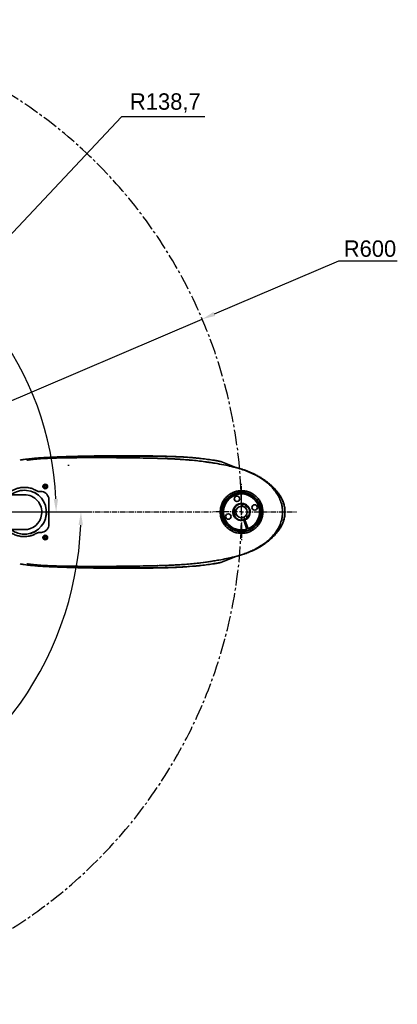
# Model space of a CAD drawing. Header units: millimetres. Extents: x -16 to 4241, y 0 to 4344.
# Tile 10 of 22: x 1739 to 2200, y 1227 to 2427. Entities that reach past the tile are written whole.
import ezdxf

# ---------------------------------------------------------------- set-up
doc = ezdxf.new("R2010")
doc.units = ezdxf.units.MM
doc.header["$PDSIZE"] = -1
doc.linetypes.add('CENTER', pattern=[10.159999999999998, 6.35, -1.27, 1.27, -1.27])
doc.linetypes.add('CENTER2', pattern=[28.575000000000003, 19.05, -3.175, 3.175, -3.175])
doc.layers.add('中心线层', color=4, linetype='CENTER')
doc.dimstyles.new('1比1', dxfattribs={"dimscale": 8, "dimtxt": 2.5, "dimasz": 2, "dimexe": 1.5, "dimexo": 0.625, "dimtad": 1, "dimtoh": 1, "dimdec": 1, "dimtxsty": 'Standard', "dimcen": 2.5, "dimclrd": 1, "dimclre": 1, "dimadec": 0, "dimazin": 0, "dimtfac": 1, "dimtdec": 1, "dimtmove": 0, "dimatfit": 3, "dimfxl": 1, "dimarcsym": 0})

# ---------------------------------------------------------------- blocks, each defined once
blk = doc.blocks.new('SW_CENTERMARKSYMBOL_3')
at = {"layer": '中心线层', "color": 0}
for p, q in [((0, 5.000000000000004), (0, 35.61177143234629)), ((-4.999999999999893, 0), (-35.61177143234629, 0)), ((0, 0), (-2.499999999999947, 0)), ((0, 0), (0, 2.500000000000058)), ((0, 0), (0, -2.499999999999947)), ((0, 0), (2.499999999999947, 0)), ((5.000000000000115, 0), (67.09636595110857, 0)), ((0, -5.000000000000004), (0, -35.61177143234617))]:
    blk.add_line(p, q, dxfattribs=at)
blk = doc.blocks.new('*D89')
at = {"color": 1, "lineweight": -2, "transparency": 16777216}
for p, q in [((1139.75164347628, 2016.704549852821), (1093.99735529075, 2048.742047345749)), ((1705.979493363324, 1827.424325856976), (1795.927490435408, 1827.424325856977))]:
    blk.add_line(p, q, dxfattribs=at)
blk.add_arc((1410.071818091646, 1827.424325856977), 373.8556723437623, 2.452289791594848, 142.5477102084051, dxfattribs=at)
at = {"color": 1, "transparency": 16777216}
for points in [[(1115.433936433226, 2053.190251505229), (1111.131585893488, 2056.342111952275), (1103.827179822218, 2041.859130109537)], [(1786.251168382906, 1843.477725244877), (1780.919056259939, 1843.363599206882), (1783.927490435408, 1827.424325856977)]]:
    blk.add_solid(points, dxfattribs=at)
at = {"layer": 'Defpoints', "color": 0, "transparency": 16777216}
for p in [(1658.609523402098, 2106.703886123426), (1143.847403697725, 2013.836667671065), (1410.071818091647, 1827.424325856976), (1415.071818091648, 1827.424325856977), (1700.979493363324, 1827.424325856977)]:
    blk.add_point(p, dxfattribs=at)
at = {"color": 0, "transparency": 16777216, "insert": (1527.002973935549, 2198.282571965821), "char_height": 20, "attachment_point": 5, "rotation": 342.5}
blk.add_mtext('145°', dxfattribs=at)
blk = doc.blocks.new('*D90')
at = {"color": 1, "lineweight": -2, "transparency": 16777216}
for p, q in [((1705.979493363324, 1827.424325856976), (1826.188638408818, 1827.424325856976)), ((1139.751643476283, 1638.14410186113), (1069.208874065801, 1588.749522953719))]:
    blk.add_line(p, q, dxfattribs=at)
blk.add_arc((1410.071818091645, 1827.424325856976), 404.1168203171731, 217.2686320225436, 357.7313679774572, dxfattribs=at)
at = {"color": 1, "transparency": 16777216}
for points in [[(1811.205754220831, 1811.480251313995), (1816.538042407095, 1811.374671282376), (1814.188638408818, 1827.424325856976)], [(1086.319883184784, 1581.137770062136), (1090.627279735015, 1584.282731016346), (1079.038698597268, 1595.632440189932)]]:
    blk.add_solid(points, dxfattribs=at)
at = {"layer": 'Defpoints', "color": 0, "transparency": 16777216}
for p in [(1410.071818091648, 1827.424325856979), (1415.071818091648, 1827.424325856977), (1700.979493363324, 1827.424325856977), (1143.847403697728, 1641.011984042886), (1363.156718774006, 1426.039998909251)]:
    blk.add_point(p, dxfattribs=at)
at = {"color": 0, "transparency": 16777216, "insert": (1527.081502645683, 1456.317018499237), "char_height": 20, "attachment_point": 5, "rotation": 17.500000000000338}
blk.add_mtext('145°', dxfattribs=at)
blk = doc.blocks.new('*D99')
at = {"color": 1, "lineweight": -2, "transparency": 16777216}
for p, q in [((2128.481894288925, 2133.296327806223), (1976.83999635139, 2068.732908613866)), ((2200.148560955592, 2133.296327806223), (2128.481894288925, 2133.296327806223)), ((1410.07181809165, 1827.42432585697), (1962.118744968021, 2062.465153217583))]:
    blk.add_line(p, q, dxfattribs=at)
at = {"color": 1, "transparency": 16777216}
blk.add_solid([(1975.79537045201, 2071.186450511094), (1977.884622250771, 2066.279366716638), (1962.118744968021, 2062.465153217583)], dxfattribs=at)
at = {"layer": 'Defpoints', "color": 0, "transparency": 16777216}
for p in [(1962.118744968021, 2062.465153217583), (1410.07181809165, 1827.42432585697)]:
    blk.add_point(p, dxfattribs=at)
at = {"color": 0, "transparency": 16777216, "insert": (2166.815227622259, 2148.296327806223), "char_height": 20, "attachment_point": 5}
blk.add_mtext('R600', dxfattribs=at)
blk = doc.blocks.new('*D100')
at = {"color": 1, "lineweight": -2, "transparency": 16777216}
for p, q in [((1863.757643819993, 2309.155260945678), (1516.158131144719, 1940.068485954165)), ((1965.42431048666, 2309.155260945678), (1863.757643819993, 2309.155260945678)), ((1410.07181809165, 1827.424325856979), (1505.188552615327, 1928.420810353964))]:
    blk.add_line(p, q, dxfattribs=at)
at = {"color": 1, "transparency": 16777216}
blk.add_solid([(1514.216851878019, 1941.896749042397), (1518.099410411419, 1938.240222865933), (1505.188552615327, 1928.420810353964)], dxfattribs=at)
at = {"layer": 'Defpoints', "color": 0, "transparency": 16777216}
for p in [(1505.188552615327, 1928.420810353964), (1410.07181809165, 1827.424325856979)]:
    blk.add_point(p, dxfattribs=at)
at = {"color": 0, "transparency": 16777216, "insert": (1917.090977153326, 2325.821927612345), "char_height": 20, "attachment_point": 5}
blk.add_mtext('R138,7', dxfattribs=at)

msp = doc.modelspace()

# ---------------------------------------------------------------- linework, layer by layer
at = {"color": 7, "linetype": 'Continuous', "lineweight": 35}
for p, q in [((1798.979954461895, 1883.749325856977), (1798.979954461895, 1884.774325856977)), ((1852.400393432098, 1894.886086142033), (1852.853024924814, 1894.878073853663)), ((1853.059193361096, 1894.881187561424), (1852.602447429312, 1894.889235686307)), ((1907.719716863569, 1892.80823762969), (1908.343736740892, 1892.763601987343)), ((1980.467976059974, 1889.799653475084), (1980.024793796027, 1889.881097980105)), ((2003.019234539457, 1881.616520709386), (1984.798414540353, 1888.882818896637)), ((2000.016468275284, 1882.35845673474), (2000.258110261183, 1882.318496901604)), ((1757.066921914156, 1851.134063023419), (1757.745317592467, 1851.067988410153)), ((1765.071818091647, 1852.424325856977), (1763.099574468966, 1852.424325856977)), ((1769.239109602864, 1858.270068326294), (1769.823073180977, 1859.590037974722)), ((1770.09025506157, 1857.104356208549), (1769.239109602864, 1858.270068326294)), ((1769.823073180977, 1859.590037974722), (1771.258182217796, 1859.744295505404)), ((1771.525364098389, 1857.258613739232), (1770.09025506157, 1857.104356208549)), ((1771.258182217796, 1859.744295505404), (1772.109327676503, 1858.57858338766)), ((1772.109327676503, 1858.57858338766), (1771.525364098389, 1857.258613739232)), ((1763.713372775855, 1846.801112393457), (1763.995348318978, 1846.180567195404)), ((1775.071818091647, 1827.425525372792), (1775.071818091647, 1842.424325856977)), ((1771.869111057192, 1828.852732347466), (1772.151086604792, 1828.232187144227)), ((1775.071818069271, 1827.425484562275), (1775.071818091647, 1827.424325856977)), ((1775.071818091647, 1812.424325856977), (1775.071818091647, 1827.424325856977)), ((2000.073610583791, 1827.234777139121), (2000.221508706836, 1827.29310234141)), ((2000.13425608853, 1826.308592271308), (2001.922728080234, 1826.509392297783)), ((1771.439891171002, 1820.930261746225), (1771.043471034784, 1820.37579115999)), ((2012.631109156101, 1817.757370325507), (2012.10411413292, 1817.633014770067)), ((2012.795405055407, 1817.283710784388), (2012.631107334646, 1817.757375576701)), ((2012.795405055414, 1817.283710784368), (2016.568673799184, 1806.405504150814)), ((2014.376828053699, 1817.301732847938), (2012.95966074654, 1816.810167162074)), ((2014.712927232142, 1816.332770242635), (2013.295759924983, 1815.841204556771)), ((2015.235073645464, 1818.860401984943), (2014.04827646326, 1818.248936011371)), ((2014.048275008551, 1818.248940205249), (2014.212571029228, 1817.775280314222)), ((2017.985841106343, 1806.897069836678), (2014.212572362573, 1817.775276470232)), ((1752.898336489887, 1801.303475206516), (1752.219940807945, 1801.369549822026)), ((1759.97400723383, 1804.892995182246), (1759.577587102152, 1804.338524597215)), ((2002.617187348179, 1806.195136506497), (2003.235277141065, 1804.413204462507)), ((2003.216100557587, 1805.994226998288), (2003.871521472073, 1804.104670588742)), ((2003.235277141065, 1804.413204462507), (2003.871521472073, 1804.104670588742)), ((2003.871521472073, 1804.104670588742), (2006.887476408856, 1805.150799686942)), ((2015.26202266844, 1810.172535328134), (2016.679189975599, 1810.664101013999)), ((2016.732621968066, 1805.932847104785), (2016.568673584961, 1806.405504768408)), ((2017.985841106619, 1806.89706983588), (2018.149789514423, 1806.424412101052)), ((1769.239109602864, 1796.57858338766), (1770.09025506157, 1797.744295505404)), ((1769.823073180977, 1795.258613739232), (1769.239109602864, 1796.57858338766)), ((1771.258182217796, 1795.104356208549), (1769.823073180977, 1795.258613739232)), ((1770.09025506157, 1797.744295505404), (1771.525364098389, 1797.590037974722)), ((1772.109327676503, 1796.270068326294), (1771.258182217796, 1795.104356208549)), ((1771.525364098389, 1797.590037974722), (1772.109327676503, 1796.270068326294)), ((1984.798582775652, 1765.968044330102), (2002.984781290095, 1773.220536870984)), ((2000.042244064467, 1772.499048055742), (2000.254735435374, 1772.534484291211)), ((1852.849343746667, 1759.972730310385), (1852.399452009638, 1759.964770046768)), ((1852.572830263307, 1759.96206938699), (1853.027724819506, 1759.970034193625))]:
    msp.add_line(p, q, dxfattribs=at)
at = {"color": 7, "linetype": 'Continuous', "lineweight": 35, "flags": 128}
msp.add_lwpolyline([(2014.04827646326, 1818.24893601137), (2012.889143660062, 1817.829396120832), (2012.631109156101, 1817.757370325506)], dxfattribs=at)
at = {"color": 7, "linetype": 'Continuous', "lineweight": 35}
for centre, radius in [((1770.674218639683, 1858.424325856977), 2.749999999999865), ((1770.674218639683, 1858.424325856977), 2.449999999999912), ((2004.50074031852, 1843.485555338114), 3.299999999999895), ((2026.133047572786, 1832.995403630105), 3.299999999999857), ((1994.010588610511, 1821.853248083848), 3.300000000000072), ((2010.071818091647, 1827.424325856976), 7.000000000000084), ((1770.674218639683, 1796.424325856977), 2.750000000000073), ((1770.674218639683, 1796.424325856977), 2.450000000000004)]:
    msp.add_circle(centre, radius, dxfattribs=at)
at = {"color": 3, "linetype": 'CENTER2'}
msp.add_arc((1410.07181809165, 1827.424325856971), 600.0000000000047, 214.9999999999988, 144.9999999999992, dxfattribs=at)
at = {"color": 7, "linetype": 'Continuous', "lineweight": 35}
for centre, radius, start, end in [((1745.17181809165, 1827.174325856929), 26.75000000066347, 84.43703266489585, 126.9054078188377), ((1745.17181809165, 1827.174325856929), 26.75000000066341, 264.4370326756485, 84.43703266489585), ((1745.17181809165, 1827.174325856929), 21.24999999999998, 352.2679945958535, 90.09241509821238), ((1745.171818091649, 1827.174325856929), 26.99999999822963, 46.62863921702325, 62.24542612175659), ((2010.071818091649, 1827.424325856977), 22.50000000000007, 291.0400815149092, 287.2196551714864), ((2010.071818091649, 1827.424325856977), 22.00000000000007, 291.0835120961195, 287.176224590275), ((2010.071818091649, 1827.424325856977), 10.5000000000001, 293.2259121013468, 285.0338245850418), ((2010.071818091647, 1827.424325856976), 10.00000000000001, 91.08616628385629, 154.0060207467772), ((2010.071818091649, 1827.424325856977), 9.999999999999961, 71.72594945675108, 91.08616628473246), ((2011.640841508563, 1837.806433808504), 1.800000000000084, 192.3146633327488, 330.4974524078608), ((2010.071818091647, 1827.424325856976), 10.00000000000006, 61.08609613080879, 71.72594945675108), ((2016.621696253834, 1835.630975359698), 1.800000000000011, 162.3145931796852, 300.4973822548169), ((2010.071818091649, 1827.424325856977), 9.999999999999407, 41.7258793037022, 61.08609613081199), ((1745.17181809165, 1827.174325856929), 21.25000000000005, 269.9075849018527, 352.2679945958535), ((1745.171818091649, 1827.174325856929), 27.0000000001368, 346.628639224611, 2.245426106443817), ((2010.071818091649, 1827.424325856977), 10.00000000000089, 154.0060207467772, 186.4060207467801), ((2010.071818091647, 1827.424325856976), 10.00000000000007, 186.4060207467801, 191.725947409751), ((2000.29613701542, 1823.592086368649), 1.800000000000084, 312.3146612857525, 90.49745036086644), ((2010.071818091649, 1827.424325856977), 10.00000000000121, 191.725947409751, 211.086164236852), ((2010.071818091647, 1827.424325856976), 10.00000000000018, 331.0861683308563, 41.7258793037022), ((2010.071818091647, 1827.424325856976), 10.0000000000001, 211.086164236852, 281.7258813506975), ((2013.904046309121, 1817.648640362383), 1.800000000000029, 42.31459522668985, 180.4973843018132), ((2010.071818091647, 1827.424325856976), 10.00000000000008, 301.0860981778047, 311.7259515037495), ((2018.278475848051, 1820.874458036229), 1.800000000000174, 72.31466537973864, 210.497454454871), ((2010.071818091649, 1827.424325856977), 9.999999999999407, 311.7259515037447, 331.0861683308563), ((1745.17181809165, 1827.174325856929), 26.75000000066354, 233.0648182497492, 264.4370326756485), ((1745.171818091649, 1827.174325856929), 26.9999999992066, 286.6286392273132, 302.2454261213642), ((1974.794017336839, 1764.220886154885), 0.122025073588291, 276.4862671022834, 319.4459833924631)]:
    msp.add_arc(centre, radius, start, end, dxfattribs=at)
for points, knots in [([(1941.938255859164, 1894.255910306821), (1940.48564942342, 1894.347236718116), (1937.770211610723, 1894.517958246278), (1934.155802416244, 1894.709406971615), (1931.304391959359, 1894.847632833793), (1928.991873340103, 1894.950929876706), (1926.670967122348, 1895.047540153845), (1923.893148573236, 1895.153594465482), (1920.487936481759, 1895.269749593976), (1916.457054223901, 1895.389174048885), (1911.773096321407, 1895.505826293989), (1906.724537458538, 1895.607599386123), (1901.581177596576, 1895.690096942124), (1896.614159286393, 1895.754019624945), (1891.821035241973, 1895.80489319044), (1887.432827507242, 1895.845480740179), (1883.628519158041, 1895.876579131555), (1880.584336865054, 1895.898692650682), (1877.983481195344, 1895.915685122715), (1875.249654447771, 1895.931185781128), (1872.021286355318, 1895.945730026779), (1867.778171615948, 1895.958456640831), (1862.395099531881, 1895.962961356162), (1855.750611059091, 1895.94910095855), (1848.160570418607, 1895.907355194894), (1839.626755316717, 1895.826711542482), (1830.450995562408, 1895.697627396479), (1821.265490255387, 1895.530846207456), (1812.711217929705, 1895.34943715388), (1805.129735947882, 1895.163532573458), (1798.95659359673, 1894.985597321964), (1794.052671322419, 1894.825648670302), (1790.274291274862, 1894.690575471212), (1787.059325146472, 1894.566387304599), (1784.404337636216, 1894.457164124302), (1782.180217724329, 1894.361116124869), (1780.141108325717, 1894.269936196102), (1777.583803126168, 1894.151553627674), (1774.301703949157, 1893.991430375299), (1770.107384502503, 1893.769235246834), (1765.017453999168, 1893.464549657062), (1759.030473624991, 1893.039811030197), (1752.155360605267, 1892.413002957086), (1745.738974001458, 1891.708733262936), (1741.642753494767, 1891.019939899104), (1740.116152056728, 1890.763236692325)], [0, 0, 0, 0, 0.02088583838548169, 0.0390430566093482, 0.05196773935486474, 0.0618912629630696, 0.07244192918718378, 0.0861941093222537, 0.1031727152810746, 0.1233993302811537, 0.1468100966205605, 0.1737669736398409, 0.2001631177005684, 0.226040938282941, 0.2514417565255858, 0.2762761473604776, 0.2975084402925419, 0.3130355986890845, 0.3247944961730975, 0.3379117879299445, 0.3536469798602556, 0.3720644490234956, 0.3994429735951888, 0.4312769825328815, 0.4675964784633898, 0.5084104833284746, 0.553716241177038, 0.5992251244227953, 0.6401902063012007, 0.6764753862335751, 0.7081054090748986, 0.7289806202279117, 0.7472135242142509, 0.7628339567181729, 0.7758911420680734, 0.7864711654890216, 0.7966303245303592, 0.8088975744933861, 0.8256581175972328, 0.8469061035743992, 0.8726348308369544, 0.9028387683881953, 0.937522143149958, 0.9767154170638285, 1, 1, 1, 1]), ([(1748.05058958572, 1890.76286164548), (1753.122645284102, 1891.349207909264), (1763.266130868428, 1892.521828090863), (1778.565847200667, 1893.225801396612), (1793.860813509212, 1893.740680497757), (1804.059713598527, 1893.956622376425), (1809.159052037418, 1894.064590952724)], [0, 0, 0, 0, 0.2500358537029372, 0.5000408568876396, 0.75002589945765, 1, 1, 1, 1]), ([(1749.10033561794, 1890.704800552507), (1749.151693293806, 1890.712073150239), (1749.728520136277, 1890.793755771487), (1750.315988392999, 1890.87293629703), (1750.848047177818, 1890.933260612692), (1750.848412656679, 1890.933302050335)], [0, 0, 0, 0, 0.08897910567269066, 0.9993742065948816, 1, 1, 1, 1]), ([(1890.074526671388, 1893.190057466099), (1884.756765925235, 1893.272988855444), (1875.884352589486, 1893.411355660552), (1863.204614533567, 1893.568705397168), (1852.253332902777, 1893.677706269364), (1830.565806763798, 1893.811154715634), (1812.521762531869, 1893.736375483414), (1794.492298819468, 1893.433510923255), (1787.150564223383, 1893.284946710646), (1776.0914687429, 1892.91545942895), (1765.711966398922, 1892.37447811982), (1757.276356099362, 1891.685820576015), (1752.573953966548, 1891.150047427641), (1750.269789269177, 1890.860621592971), (1749.682421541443, 1890.782356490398), (1749.100349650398, 1890.704797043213)], [0, 0, 0, 0, 0.1161722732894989, 0.1938275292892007, 0.2715470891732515, 0.3492360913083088, 0.6532062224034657, 0.6532552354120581, 0.7308859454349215, 0.8085109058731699, 0.8873986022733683, 0.9508850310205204, 0.9874633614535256, 0.987576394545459, 1, 1, 1, 1]), ([(1809.156777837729, 1894.066821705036), (1818.390325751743, 1894.262176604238), (1830.371311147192, 1894.515659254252), (1845.099419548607, 1894.775380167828), (1853.341727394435, 1894.902128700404), (1861.55836576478, 1895.02021014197), (1869.706349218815, 1895.127258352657), (1877.75217916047, 1895.226400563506), (1883.001590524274, 1895.280080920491), (1885.630591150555, 1895.306965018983)], [0, 0, 0, 0, 0.358866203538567, 0.4656466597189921, 0.5724104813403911, 0.679575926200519, 0.7867226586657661, 0.8931868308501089, 1, 1, 1, 1]), ([(1885.67719943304, 1895.2796564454), (1883.053402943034, 1895.253282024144), (1877.798268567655, 1895.200457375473), (1869.757490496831, 1895.104032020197), (1861.620492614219, 1895.001338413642), (1853.41161670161, 1894.888002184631), (1845.150550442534, 1894.765013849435), (1830.390773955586, 1894.510339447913), (1818.39364976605, 1894.258466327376), (1809.15905200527, 1894.064590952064)], [0, 0, 0, 0, 0.106542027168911, 0.2133902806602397, 0.3200195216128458, 0.4266677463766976, 0.5339631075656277, 0.6412754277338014, 1, 1, 1, 1]), ([(1885.63059115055, 1895.306965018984), (1893.291853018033, 1895.359676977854), (1906.658440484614, 1895.451643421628), (1925.469153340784, 1895.114266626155), (1942.160921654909, 1894.33789923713), (1958.668621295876, 1893.010775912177), (1969.423522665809, 1891.505000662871), (1974.807804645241, 1890.751156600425)], [0, 0, 0, 0, 0.2503772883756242, 0.4368327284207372, 0.6236006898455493, 0.8115612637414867, 1, 1, 1, 1]), ([(1974.886733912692, 1890.709249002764), (1969.515093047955, 1891.462016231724), (1958.757411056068, 1892.969568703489), (1942.254419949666, 1894.298445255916), (1925.542348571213, 1895.078005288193), (1906.724538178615, 1895.418909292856), (1893.341772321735, 1895.330366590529), (1885.677199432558, 1895.279656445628)], [0, 0, 0, 0, 0.1879488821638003, 0.3764016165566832, 0.5628508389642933, 0.7496360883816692, 1, 1, 1, 1]), ([(1890.035570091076, 1893.217205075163), (1897.770805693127, 1893.071985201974), (1911.464148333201, 1892.814908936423), (1930.825429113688, 1891.998267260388), (1948.25811459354, 1890.747504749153), (1965.492650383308, 1888.903360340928), (1976.702376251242, 1886.991988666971), (1982.31516897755, 1886.03495072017)], [0, 0, 0, 0, 0.2441318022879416, 0.4321756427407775, 0.6205290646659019, 0.8099960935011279, 1, 1, 1, 1]), ([(1970.237313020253, 1887.935789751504), (1968.665988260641, 1888.194599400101), (1961.466341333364, 1889.380438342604), (1948.332206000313, 1890.679783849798), (1930.893879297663, 1891.969691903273), (1911.521327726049, 1892.779898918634), (1897.812588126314, 1893.042071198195), (1890.074526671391, 1893.190057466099)], [0, 0, 0, 0, 0.06142923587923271, 0.2814623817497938, 0.4991872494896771, 0.7173102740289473, 1, 1, 1, 1]), ([(1945.097519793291, 1894.036276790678), (1944.219667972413, 1894.10277166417), (1943.245121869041, 1894.176590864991), (1942.269910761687, 1894.235692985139), (1942.173150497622, 1894.241557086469)], [0, 0, 0, 0, 0.9007801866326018, 1, 1, 1, 1]), ([(2000.017218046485, 1882.361787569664), (1996.980007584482, 1883.068315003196), (1990.522670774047, 1884.570445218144), (1980.740746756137, 1886.372065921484), (1973.849646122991, 1887.533391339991), (1970.406615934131, 1887.995723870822), (1970.248336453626, 1888.016977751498)], [0, 0, 0, 0, 0.3086122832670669, 0.6561328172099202, 0.9841920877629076, 1, 1, 1, 1]), ([(1974.807804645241, 1890.751156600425), (1975.473991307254, 1890.646760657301), (1976.807661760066, 1890.437765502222), (1978.079829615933, 1890.221548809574), (1978.716532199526, 1890.113335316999)], [0, 0, 0, 0, 0.4995136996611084, 1, 1, 1, 1]), ([(1978.806383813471, 1890.072043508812), (1978.167505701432, 1890.179868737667), (1976.89276820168, 1890.395009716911), (1975.554355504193, 1890.604668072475), (1974.886733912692, 1890.709249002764)], [0, 0, 0, 0, 0.5011840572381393, 1, 1, 1, 1]), ([(1978.716532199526, 1890.113335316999), (1978.937130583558, 1890.07503136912), (1979.37853179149, 1889.998387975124), (1979.806716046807, 1889.921530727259), (1980.02090733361, 1889.883084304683)], [0, 0, 0, 0, 0.4997684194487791, 0.9999999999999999, 0.9999999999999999, 0.9999999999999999, 0.9999999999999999]), ([(1984.844307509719, 1888.852758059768), (1984.823980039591, 1888.861830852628), (1984.664661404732, 1888.932939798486), (1983.645906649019, 1889.164958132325), (1982.033089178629, 1889.49591330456), (1980.75967001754, 1889.726817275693), (1980.114983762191, 1889.843715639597)], [0, 0, 0, 0, 0.0481946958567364, 0.3777308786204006, 0.6849675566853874, 1, 1, 1, 1]), ([(1984.845023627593, 1888.856304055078), (1984.741070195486, 1888.890083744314), (1984.466431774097, 1888.979327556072), (1983.737072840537, 1889.15122749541), (1982.657415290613, 1889.382785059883), (1981.551462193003, 1889.60253568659), (1980.75579736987, 1889.747290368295), (1980.467976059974, 1889.799653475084)], [0, 0, 0, 0, 0.1352723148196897, 0.3573809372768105, 0.5836950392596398, 0.8494071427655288, 1, 1, 1, 1]), ([(1998.294202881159, 1882.64326418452), (2000.885866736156, 1882.02169250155), (2006.07054913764, 1880.778224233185), (2013.711047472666, 1878.37200895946), (2021.216179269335, 1875.439334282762), (2028.515766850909, 1871.877742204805), (2035.527944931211, 1867.644132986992), (2041.349209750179, 1863.245062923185), (2046.030524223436, 1858.91561544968), (2049.694654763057, 1854.87601528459), (2053.244148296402, 1850.099563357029), (2056.431001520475, 1844.464111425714), (2058.683025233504, 1838.452000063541), (2059.923810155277, 1832.709293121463), (2060.069508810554, 1829.186542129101), (2060.142348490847, 1827.425399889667)], [0, 0, 0, 0, 0.09184262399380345, 0.1837332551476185, 0.2754995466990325, 0.3683088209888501, 0.4612568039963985, 0.5539201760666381, 0.61445181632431, 0.675080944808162, 0.7355352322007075, 0.8111491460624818, 0.8866724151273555, 0.9433437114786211, 1, 1, 1, 1]), ([(2056.488016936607, 1848.096449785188), (2055.848639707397, 1849.026611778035), (2054.648125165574, 1850.773112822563), (2052.629328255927, 1853.275794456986), (2050.787559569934, 1855.365740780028), (2048.99240733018, 1857.24312825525), (2047.332623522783, 1858.859983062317), (2045.269868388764, 1860.750308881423), (2042.60926872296, 1862.99749707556), (2038.854108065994, 1865.831011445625), (2034.696515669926, 1868.600408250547), (2030.198585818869, 1871.232721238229), (2026.035979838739, 1873.377727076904), (2022.810754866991, 1874.876000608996), (2019.783871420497, 1876.177233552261), (2016.340408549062, 1877.545867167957), (2011.833851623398, 1879.142006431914), (2006.358470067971, 1880.82937101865), (2002.343006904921, 1881.811729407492), (2000.258914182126, 1882.321589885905)], [0, 0, 0, 0, 0.07474846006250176, 0.1403500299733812, 0.1914150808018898, 0.2283493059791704, 0.2598655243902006, 0.2919627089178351, 0.359307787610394, 0.4346946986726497, 0.5140814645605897, 0.5890453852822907, 0.6551235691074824, 0.7102248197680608, 0.7444927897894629, 0.7910928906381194, 0.8502288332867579, 0.9222662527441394, 1, 1, 1, 1]), ([(1745.171818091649, 1848.424325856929), (1745.108541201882, 1848.424325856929), (1744.969508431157, 1848.424325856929), (1744.164061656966, 1848.424325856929), (1743.026924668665, 1848.424325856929), (1741.538893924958, 1848.424325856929), (1739.782880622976, 1848.424325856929), (1737.807516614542, 1848.424325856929), (1735.391903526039, 1848.424325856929), (1732.535289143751, 1848.424325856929), (1729.255526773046, 1848.424325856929), (1725.974582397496, 1848.424325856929), (1722.76546232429, 1848.424325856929), (1718.903186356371, 1848.424325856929), (1714.140553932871, 1848.424325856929), (1708.15470579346, 1848.424325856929), (1701.643194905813, 1848.424325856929), (1694.662100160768, 1848.424325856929), (1687.243753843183, 1848.424325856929), (1678.903329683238, 1848.424325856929), (1669.58916510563, 1848.424325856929), (1659.281492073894, 1848.424325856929), (1648.610434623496, 1848.424325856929), (1637.637709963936, 1848.424325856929), (1625.491164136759, 1848.424325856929), (1612.153469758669, 1848.424325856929), (1597.642962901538, 1848.424325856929), (1582.990417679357, 1848.424325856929), (1568.283609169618, 1848.424325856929), (1553.628394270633, 1848.424325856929), (1539.127918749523, 1848.424325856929), (1524.884603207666, 1848.424325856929), (1511.92396442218, 1848.424325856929), (1500.258913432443, 1848.424325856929), (1489.85656640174, 1848.424325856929), (1479.883419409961, 1848.424325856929), (1470.415288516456, 1848.424325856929), (1461.721475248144, 1848.424325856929), (1453.821843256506, 1848.424325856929), (1446.711693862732, 1848.424325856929), (1441.144965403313, 1848.424325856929), (1436.8301889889, 1848.424325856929), (1433.491586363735, 1848.424325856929), (1430.188602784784, 1848.424325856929), (1426.656464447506, 1848.424325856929), (1422.918325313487, 1848.424325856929), (1419.116394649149, 1848.424325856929), (1415.521779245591, 1848.424325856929), (1412.138752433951, 1848.424325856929), (1409.202913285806, 1848.424325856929), (1407.514562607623, 1848.424325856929), (1406.677792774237, 1848.424325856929), (1406.31906660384, 1848.424325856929), (1406.034450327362, 1848.424325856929), (1405.829122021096, 1848.424325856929), (1405.697419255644, 1848.424325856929), (1405.680283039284, 1848.424325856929), (1405.671818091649, 1848.424325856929)], [0, 0, 0, 0, 0.00799249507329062, 0.01756120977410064, 0.0282855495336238, 0.03978977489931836, 0.05174933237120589, 0.06388935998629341, 0.0759808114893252, 0.0924761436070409, 0.1081151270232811, 0.122613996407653, 0.1357807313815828, 0.1477765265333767, 0.1676225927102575, 0.1873540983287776, 0.2068275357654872, 0.2260751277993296, 0.2451564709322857, 0.2641246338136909, 0.286777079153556, 0.3092733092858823, 0.3316529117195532, 0.3539535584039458, 0.3761997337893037, 0.4039469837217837, 0.4316967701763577, 0.459536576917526, 0.4874421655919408, 0.5153787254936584, 0.5433067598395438, 0.5712101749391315, 0.5990680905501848, 0.6213046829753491, 0.6434859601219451, 0.6656116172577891, 0.6876592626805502, 0.7095793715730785, 0.7299528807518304, 0.7502848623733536, 0.7706212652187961, 0.7826129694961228, 0.7946023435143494, 0.8071438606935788, 0.8212383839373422, 0.839120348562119, 0.8588953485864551, 0.8804017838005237, 0.9033847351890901, 0.9304057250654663, 0.9580355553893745, 0.9652485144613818, 0.9724088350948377, 0.9794916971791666, 0.9864704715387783, 0.9933166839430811, 1, 1, 1, 1]), ([(1729.619455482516, 1853.138611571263), (1730.797042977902, 1853.784556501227), (1733.152217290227, 1855.076445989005), (1737.296434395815, 1856.512328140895), (1741.940544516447, 1857.399633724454), (1747.018553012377, 1857.508334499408), (1752.030293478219, 1856.737903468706), (1756.597585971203, 1855.286486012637), (1759.300586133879, 1853.807926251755), (1760.524180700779, 1853.138611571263)], [0, 0, 0, 0, 0.12404678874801, 0.2480935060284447, 0.4038682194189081, 0.559643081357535, 0.7154063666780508, 0.8711701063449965, 1, 1, 1, 1]), ([(1760.524180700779, 1853.138611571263), (1761.034099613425, 1852.889403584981), (1761.85325240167, 1852.489066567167), (1762.758020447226, 1852.442068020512), (1763.099574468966, 1852.424325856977)], [0, 0, 0, 0, 0.6224954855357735, 1, 1, 1, 1]), ([(1765.071818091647, 1852.424325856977), (1766.195772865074, 1852.313827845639), (1768.44366605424, 1852.092833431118), (1771.439656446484, 1850.369726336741), (1773.701441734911, 1847.833311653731), (1774.900818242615, 1845.021234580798), (1775.023228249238, 1843.162241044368), (1775.071818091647, 1842.424325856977)], [0, 0, 0, 0, 0.2145970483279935, 0.4291909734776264, 0.6438656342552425, 0.8586348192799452, 1, 1, 1, 1]), ([(1768.384375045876, 1859.848639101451), (1768.32505790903, 1859.818684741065), (1768.095261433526, 1859.702640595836), (1767.807615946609, 1859.336874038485), (1767.581065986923, 1858.808664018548), (1767.550077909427, 1858.223601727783), (1767.716982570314, 1857.671524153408), (1767.990534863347, 1857.251338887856), (1768.240291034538, 1857.094472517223), (1768.327679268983, 1857.039585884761)], [0, 0, 0, 0, 0.05902378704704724, 0.2286600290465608, 0.3984524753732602, 0.5684056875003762, 0.7384515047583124, 0.9084856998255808, 1, 1, 1, 1]), ([(1984.071762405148, 1827.424493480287), (1984.155723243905, 1829.010138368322), (1984.328674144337, 1832.27640768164), (1985.528568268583, 1836.279800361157), (1986.94516177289, 1839.405113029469), (1988.732856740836, 1842.462783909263), (1991.556091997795, 1845.940920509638), (1995.71411013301, 1849.31768193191), (2000.373791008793, 1851.731780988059), (2005.219503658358, 1853.124853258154), (2010.072001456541, 1853.569829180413), (2014.923754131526, 1853.125163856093), (2018.927200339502, 1851.973302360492), (2022.052474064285, 1850.550006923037), (2025.110275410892, 1848.764009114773), (2028.58737552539, 1845.939935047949), (2031.968380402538, 1841.782187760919), (2034.367230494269, 1837.122451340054), (2035.813710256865, 1832.276712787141), (2035.987458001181, 1829.010154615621), (2036.071805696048, 1827.424369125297)], [0, 0, 0, 0, 0.05824841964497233, 0.1199858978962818, 0.1521824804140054, 0.1843726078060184, 0.2500413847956, 0.3157101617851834, 0.3800143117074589, 0.4417517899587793, 0.5000002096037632, 0.5582486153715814, 0.6199860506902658, 0.652182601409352, 0.684372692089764, 0.7500413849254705, 0.8157100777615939, 0.8800141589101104, 0.9417515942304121, 1, 1, 1, 1]), ([(2055.219559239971, 1849.884441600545), (2056.262038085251, 1848.386224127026), (2058.47866234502, 1845.200562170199), (2060.947740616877, 1839.785595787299), (2062.744408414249, 1833.765745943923), (2062.972379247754, 1829.571990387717), (2063.088682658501, 1827.432470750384)], [0, 0, 0, 0, 0.2260533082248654, 0.4806574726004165, 0.7350480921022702, 1, 1, 1, 1]), ([(2056.44304613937, 1848.065497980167), (2056.788162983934, 1847.577486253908), (2058.122532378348, 1845.690624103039), (2059.924686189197, 1842.126713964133), (2061.723976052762, 1837.387045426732), (2062.868481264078, 1832.463696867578), (2063.013155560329, 1829.0981654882), (2063.085062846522, 1827.425399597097)], [0, 0, 0, 0, 0.08145605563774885, 0.3149439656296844, 0.5414998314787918, 0.77211222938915, 0.9999999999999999, 0.9999999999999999, 0.9999999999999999, 0.9999999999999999]), ([(2036.071805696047, 1827.424369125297), (2035.97934048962, 1825.762653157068), (2035.791362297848, 1822.384448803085), (2034.260175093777, 1817.456790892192), (2031.822406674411, 1812.859488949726), (2028.521836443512, 1808.867620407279), (2024.583342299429, 1805.657671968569), (2020.127966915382, 1803.272059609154), (2015.245292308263, 1801.769750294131), (2010.071755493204, 1801.249904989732), (2004.898221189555, 1801.769775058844), (2000.015553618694, 1803.272107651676), (1995.560188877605, 1805.657742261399), (1991.621706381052, 1808.867709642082), (1988.321146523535, 1812.859593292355), (1985.883386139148, 1817.456905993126), (1984.35220409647, 1822.384570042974), (1984.164227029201, 1825.762776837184), (1984.071762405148, 1827.424493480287)], [0, 0, 0, 0, 0.06103794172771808, 0.1240877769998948, 0.1879798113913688, 0.251447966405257, 0.3132751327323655, 0.3737492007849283, 0.436249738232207, 0.4999998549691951, 0.5637499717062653, 0.6262505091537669, 0.6867245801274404, 0.7485517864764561, 0.8120200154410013, 0.8759121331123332, 0.9389620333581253, 1, 1, 1, 1]), ([(2003.362752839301, 1804.500331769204), (2002.528711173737, 1804.726246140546), (2000.177683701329, 1805.3630619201), (1996.659864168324, 1807.366955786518), (1992.990541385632, 1810.337257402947), (1989.985502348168, 1814.006593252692), (1987.766733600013, 1818.180211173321), (1986.33981912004, 1822.71210293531), (1986.161151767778, 1825.853584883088), (1986.071818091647, 1827.424325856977)], [0, 0, 0, 0, 0.08394175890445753, 0.236618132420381, 0.3892945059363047, 0.541970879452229, 0.6946472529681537, 0.8473236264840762, 1, 1, 1, 1]), ([(2060.142348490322, 1827.425399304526), (2060.072619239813, 1825.683414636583), (2059.931635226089, 1822.161334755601), (2058.694088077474, 1816.451120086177), (2056.453504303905, 1810.415185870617), (2052.821325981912, 1803.999958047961), (2048.000387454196, 1797.852825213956), (2042.602590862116, 1792.658927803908), (2037.238612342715, 1788.475950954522), (2032.114653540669, 1785.101493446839), (2026.746961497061, 1782.097283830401), (2021.221473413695, 1779.467032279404), (2015.613132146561, 1777.200033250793), (2008.036559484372, 1774.570361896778), (2002.198077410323, 1773.154347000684), (1998.294202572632, 1772.207534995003)], [0, 0, 0, 0, 0.05603531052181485, 0.1132965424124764, 0.1878020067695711, 0.2644343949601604, 0.3542341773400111, 0.4459535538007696, 0.5148314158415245, 0.5837266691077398, 0.6540846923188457, 0.7244523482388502, 0.7930284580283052, 0.8616094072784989, 1, 1, 1, 1]), ([(2000.073614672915, 1827.234777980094), (2000.258563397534, 1827.293853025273), (2000.616310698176, 1827.408122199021), (2001.06038791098, 1827.782638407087), (2001.350272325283, 1828.233342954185), (2001.490506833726, 1828.735395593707), (2001.499865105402, 1829.271074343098), (2001.347166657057, 1829.774263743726), (2001.039956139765, 1830.211852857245), (2000.76799758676, 1830.445818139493), (2000.612204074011, 1830.538508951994), (2000.576141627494, 1830.559964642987)], [0, 0, 0, 0, 0.1247066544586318, 0.2412207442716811, 0.3734873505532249, 0.4653378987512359, 0.5786086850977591, 0.7613246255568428, 0.8819368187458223, 0.9726712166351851, 0.9999999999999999, 0.9999999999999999, 0.9999999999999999, 0.9999999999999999]), ([(2001.922728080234, 1826.509392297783), (2001.850632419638, 1827.583925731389), (2001.760699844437, 1828.924305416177), (2001.664304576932, 1830.521036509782), (2001.565500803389, 1831.150094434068), (2001.373657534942, 1831.553550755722), (2001.22438096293, 1831.726623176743), (2001.117949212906, 1831.787136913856), (2001.083293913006, 1831.806840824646)], [0, 0, 0, 0, 0.5892541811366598, 0.7350393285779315, 0.8779957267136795, 0.933175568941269, 0.9782412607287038, 1, 1, 1, 1]), ([(2034.071818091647, 1827.424325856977), (2033.982496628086, 1825.853541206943), (2033.803853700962, 1822.711971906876), (2032.376756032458, 1818.180735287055), (2030.158683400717, 1814.004627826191), (2027.151043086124, 1810.344594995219), (2023.491429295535, 1807.339570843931), (2019.316261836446, 1805.111452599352), (2014.780846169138, 1803.721921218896), (2010.08426840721, 1803.31373728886), (2006.498242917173, 1803.505652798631), (2004.623341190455, 1804.110588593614), (2004.242674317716, 1804.233410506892)], [0, 0, 0, 0, 0.10805253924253, 0.2161050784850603, 0.3241576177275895, 0.4322101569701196, 0.5402626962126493, 0.6483152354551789, 0.7563677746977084, 0.8644203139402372, 0.9724728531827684, 1, 1, 1, 1]), ([(2063.088682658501, 1827.432470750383), (2062.980023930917, 1825.403447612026), (2062.762651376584, 1821.344372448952), (2061.098423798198, 1815.465600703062), (2058.671303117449, 1810.018798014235), (2056.463289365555, 1806.785550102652), (2055.393584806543, 1805.219155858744)], [0, 0, 0, 0, 0.2544934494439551, 0.5091159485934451, 0.7621840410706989, 0.9999999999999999, 0.9999999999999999, 0.9999999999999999, 0.9999999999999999]), ([(2063.085062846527, 1827.425399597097), (2063.014057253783, 1825.754611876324), (2062.871199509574, 1822.393116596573), (2061.846992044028, 1818.026083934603), (2060.566509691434, 1814.325348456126), (2059.163932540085, 1811.257468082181), (2057.800562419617, 1808.69751064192), (2056.77464388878, 1807.251911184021), (2056.413244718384, 1806.742671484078)], [0, 0, 0, 0, 0.2270005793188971, 0.4567075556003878, 0.6066459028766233, 0.759079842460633, 0.9151313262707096, 1, 1, 1, 1]), ([(1775.071818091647, 1812.424325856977), (1774.961205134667, 1811.299780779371), (1774.739980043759, 1809.050698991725), (1773.015120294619, 1806.053526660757), (1770.476538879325, 1803.791861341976), (1767.664796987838, 1802.594622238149), (1765.80770544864, 1802.472655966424), (1765.071818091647, 1802.424325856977)], [0, 0, 0, 0, 0.2147584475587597, 0.4295152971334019, 0.6443027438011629, 0.8590521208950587, 1, 1, 1, 1]), ([(1405.671818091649, 1805.924325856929), (1405.705698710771, 1805.924325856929), (1405.774352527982, 1805.924325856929), (1406.273052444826, 1805.924325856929), (1407.017898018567, 1805.924325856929), (1408.00817287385, 1805.924325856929), (1409.199490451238, 1805.924325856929), (1410.557856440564, 1805.924325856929), (1412.216151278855, 1805.924325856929), (1414.184412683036, 1805.924325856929), (1416.455289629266, 1805.924325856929), (1418.746921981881, 1805.924325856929), (1421.711052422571, 1805.924325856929), (1425.653968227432, 1805.924325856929), (1430.982966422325, 1805.924325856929), (1437.05965548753, 1805.924325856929), (1443.919389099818, 1805.924325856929), (1451.60126053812, 1805.924325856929), (1460.02084404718, 1805.924325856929), (1469.060327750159, 1805.924325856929), (1478.626562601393, 1805.924325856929), (1488.643510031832, 1805.924325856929), (1499.901618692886, 1805.924325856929), (1512.46278337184, 1805.924325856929), (1526.350555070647, 1805.924325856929), (1540.586894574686, 1805.924325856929), (1555.069363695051, 1805.924325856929), (1569.690199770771, 1805.924325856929), (1584.344945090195, 1805.924325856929), (1598.930921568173, 1805.924325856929), (1613.346366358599, 1805.924325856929), (1627.48894547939, 1805.924325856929), (1641.254564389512, 1805.924325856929), (1654.534594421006, 1805.924325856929), (1665.814708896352, 1805.924325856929), (1675.223869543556, 1805.924325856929), (1682.954390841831, 1805.924325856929), (1689.331821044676, 1805.924325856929), (1694.495269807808, 1805.924325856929), (1698.594703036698, 1805.924325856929), (1702.688539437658, 1805.924325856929), (1706.90302459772, 1805.924325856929), (1711.303293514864, 1805.924325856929), (1715.834138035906, 1805.924325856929), (1720.41688951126, 1805.924325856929), (1724.95579342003, 1805.924325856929), (1729.345616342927, 1805.924325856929), (1732.944906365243, 1805.924325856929), (1735.81671218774, 1805.924325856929), (1738.02905472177, 1805.924325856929), (1740.018353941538, 1805.924325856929), (1741.744590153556, 1805.924325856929), (1743.174969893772, 1805.924325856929), (1744.245869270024, 1805.924325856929), (1744.989347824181, 1805.924325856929), (1745.114877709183, 1805.924325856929), (1745.171818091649, 1805.924325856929)], [0, 0, 0, 0, 0.0134181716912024, 0.0271898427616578, 0.0410709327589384, 0.05485445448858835, 0.0683671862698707, 0.08146600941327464, 0.09403421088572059, 0.1102796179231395, 0.1251613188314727, 0.1385481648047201, 0.1508046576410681, 0.1732069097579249, 0.1958108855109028, 0.218514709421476, 0.2412488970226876, 0.2639902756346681, 0.2866526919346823, 0.3091706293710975, 0.3315837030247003, 0.3539147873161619, 0.3761732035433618, 0.403902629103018, 0.4316772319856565, 0.4595152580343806, 0.487379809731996, 0.5152305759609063, 0.5430307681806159, 0.570756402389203, 0.5983843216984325, 0.6259040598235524, 0.6533230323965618, 0.6806537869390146, 0.7079190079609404, 0.7261025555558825, 0.7443248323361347, 0.762623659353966, 0.773659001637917, 0.7847480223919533, 0.7960245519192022, 0.8085134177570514, 0.8224883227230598, 0.8379610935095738, 0.8548637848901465, 0.8730566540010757, 0.8923086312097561, 0.9122753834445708, 0.924911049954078, 0.9374932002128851, 0.9498470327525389, 0.9617690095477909, 0.9730250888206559, 0.9833497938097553, 0.9924474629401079, 1, 1, 1, 1]), ([(1760.524180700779, 1801.710040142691), (1759.177744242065, 1800.981313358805), (1756.484874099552, 1799.52386129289), (1751.935057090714, 1798.093385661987), (1747.074120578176, 1797.352202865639), (1741.992844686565, 1797.435212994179), (1737.010259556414, 1798.393257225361), (1732.86132654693, 1799.892583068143), (1730.505199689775, 1801.21347441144), (1729.619455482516, 1801.710040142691)], [0, 0, 0, 0, 0.1413847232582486, 0.2827691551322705, 0.4386599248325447, 0.5945503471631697, 0.7503492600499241, 0.9061482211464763, 0.9999999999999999, 0.9999999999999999, 0.9999999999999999, 0.9999999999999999]), ([(1763.099574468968, 1802.424325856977), (1762.534036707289, 1802.375247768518), (1761.625530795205, 1802.296406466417), (1760.826007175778, 1801.870734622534), (1760.524180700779, 1801.710040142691)], [0, 0, 0, 0, 0.6224921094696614, 0.9999999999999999, 0.9999999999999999, 0.9999999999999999, 0.9999999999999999]), ([(1763.099574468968, 1802.424325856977), (1763.206845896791, 1802.424325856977), (1763.864259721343, 1802.424325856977), (1764.52167471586, 1802.424325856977), (1765.071818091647, 1802.424325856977)], [0, 0, 0, 0, 0.1631718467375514, 1, 1, 1, 1]), ([(2000.256447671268, 1772.527840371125), (2002.220345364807, 1773.006721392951), (2006.001564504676, 1773.928741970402), (2011.118817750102, 1775.480271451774), (2015.303610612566, 1776.927387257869), (2018.483274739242, 1778.148473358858), (2020.998094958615, 1779.187901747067), (2024.809743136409, 1780.867693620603), (2029.797838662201, 1783.355599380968), (2035.343206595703, 1786.640196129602), (2039.896465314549, 1789.767820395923), (2042.806428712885, 1792.033075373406), (2044.762947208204, 1793.684766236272), (2045.815523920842, 1794.605868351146), (2047.048973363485, 1795.728963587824), (2048.485130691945, 1797.10311945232), (2050.252367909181, 1798.903957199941), (2052.274229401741, 1801.149377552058), (2054.43712448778, 1803.787690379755), (2055.769489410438, 1805.71642603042), (2056.457434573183, 1806.712297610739)], [0, 0, 0, 0, 0.07260466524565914, 0.1397904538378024, 0.1943731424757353, 0.2370280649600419, 0.2732326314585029, 0.3085609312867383, 0.4091637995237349, 0.5021607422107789, 0.5868204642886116, 0.6665038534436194, 0.687184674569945, 0.7082191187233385, 0.7319524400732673, 0.7657343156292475, 0.8101083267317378, 0.8650096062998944, 0.9302998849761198, 1, 1, 1, 1]), ([(1768.377334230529, 1797.844708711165), (1768.320364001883, 1797.815852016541), (1768.092975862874, 1797.700674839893), (1767.807379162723, 1797.336209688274), (1767.580891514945, 1796.807996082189), (1767.549983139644, 1796.222404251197), (1767.718171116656, 1795.671472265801), (1767.97810168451, 1795.265017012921), (1768.21017061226, 1795.117366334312), (1768.280628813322, 1795.072538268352)], [0, 0, 0, 0, 0.05786746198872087, 0.2309693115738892, 0.4042217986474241, 0.5776035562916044, 0.7510361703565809, 0.9244123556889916, 1, 1, 1, 1]), ([(1740.142516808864, 1764.085789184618), (1741.745953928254, 1763.816689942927), (1745.925619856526, 1763.11523123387), (1752.348060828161, 1762.415993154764), (1758.994410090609, 1761.812462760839), (1764.507317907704, 1761.418370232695), (1768.887144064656, 1761.15033127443), (1772.082974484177, 1760.97482960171), (1774.256593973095, 1760.862760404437), (1775.730797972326, 1760.789461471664), (1777.213450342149, 1760.717520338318), (1778.955481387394, 1760.635501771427), (1780.995358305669, 1760.54274221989), (1783.869867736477, 1760.417427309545), (1787.737644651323, 1760.259634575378), (1792.748223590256, 1760.074082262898), (1799.519335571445, 1759.849507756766), (1807.830769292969, 1759.614319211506), (1817.457162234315, 1759.389880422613), (1827.091086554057, 1759.19913484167), (1836.72133692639, 1759.049334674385), (1846.337734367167, 1758.949674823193), (1855.838837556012, 1758.897682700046), (1863.98015164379, 1758.888231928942), (1870.5178535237, 1758.900959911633), (1875.282745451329, 1758.920294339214), (1879.219334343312, 1758.942819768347), (1882.386447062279, 1758.964960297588), (1885.394925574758, 1758.988480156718), (1888.971316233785, 1759.019222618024), (1893.657794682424, 1759.064584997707), (1898.942075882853, 1759.124482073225), (1903.933250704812, 1759.196473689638), (1908.213210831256, 1759.272627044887), (1911.773244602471, 1759.346772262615), (1915.332689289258, 1759.432759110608), (1919.235178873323, 1759.541822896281), (1923.849691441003, 1759.692541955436), (1929.425581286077, 1759.913626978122), (1935.381912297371, 1760.193295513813), (1939.479955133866, 1760.449588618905), (1941.38798815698, 1760.568917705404)], [0, 0, 0, 0, 0.02426377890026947, 0.06324818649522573, 0.09657428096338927, 0.1242795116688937, 0.1463756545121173, 0.1628694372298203, 0.1732317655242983, 0.1800024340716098, 0.1876318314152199, 0.1965789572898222, 0.2068744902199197, 0.2185392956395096, 0.2396698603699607, 0.2642589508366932, 0.2923360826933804, 0.3389355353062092, 0.3853908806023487, 0.4317338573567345, 0.477944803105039, 0.5241663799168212, 0.5704682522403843, 0.6155018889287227, 0.6427465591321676, 0.6660858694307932, 0.6855594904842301, 0.7012305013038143, 0.7137050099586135, 0.7330683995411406, 0.7587853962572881, 0.789338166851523, 0.81882965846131, 0.837610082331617, 0.855728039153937, 0.8732225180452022, 0.8912844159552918, 0.9136501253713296, 0.9406639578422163, 0.9723733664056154, 1, 1, 1, 1]), ([(1748.050589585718, 1764.087937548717), (1753.110928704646, 1763.502659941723), (1763.230974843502, 1762.332177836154), (1778.495340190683, 1761.627878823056), (1793.755013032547, 1761.112983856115), (1803.930387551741, 1760.89704961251), (1809.017957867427, 1760.789084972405)], [0, 0, 0, 0, 0.2500363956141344, 0.5000415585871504, 0.7500265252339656, 0.9999999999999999, 0.9999999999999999, 0.9999999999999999, 0.9999999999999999]), ([(1749.100350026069, 1764.146002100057), (1749.151709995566, 1764.138714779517), (1749.728576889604, 1764.056864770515), (1752.117435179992, 1763.756831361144), (1757.36826434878, 1763.152847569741), (1765.82731501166, 1762.471140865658), (1776.136134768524, 1761.933318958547), (1787.168608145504, 1761.565455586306), (1808.862000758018, 1761.127719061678), (1830.562891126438, 1761.039804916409), (1852.253404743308, 1761.173071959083), (1863.204595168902, 1761.282099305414), (1875.884359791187, 1761.439441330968), (1884.756768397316, 1761.577809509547), (1890.074526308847, 1761.660741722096)], [0, 0, 0, 0, 0.001106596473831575, 0.01242911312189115, 0.0506825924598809, 0.1132043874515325, 0.1917365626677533, 0.2692397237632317, 0.3467485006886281, 0.6507659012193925, 0.7284544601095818, 0.8061735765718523, 0.883828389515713, 1, 1, 1, 1]), ([(1974.807801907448, 1764.099642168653), (1969.437984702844, 1763.347632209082), (1958.683976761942, 1761.841599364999), (1942.187208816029, 1760.514489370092), (1925.482224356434, 1759.736911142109), (1906.670996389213, 1759.399084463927), (1893.293359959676, 1759.491117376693), (1885.630568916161, 1759.543834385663)], [0, 0, 0, 0, 0.1879355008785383, 0.3763740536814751, 0.5628061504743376, 0.7495727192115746, 1, 1, 1, 1]), ([(1885.677177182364, 1759.571142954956), (1893.343282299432, 1759.520424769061), (1906.717248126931, 1759.431943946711), (1925.53595263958, 1759.772638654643), (1942.232486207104, 1760.551062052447), (1958.744198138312, 1761.87992177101), (1969.501325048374, 1763.387034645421), (1974.886731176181, 1764.141549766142)], [0, 0, 0, 0, 0.2504139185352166, 0.4368616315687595, 0.6236236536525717, 0.8115724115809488, 1, 1, 1, 1]), ([(1977.828256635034, 1768.056984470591), (1975.723875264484, 1767.689671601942), (1970.018198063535, 1766.693764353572), (1958.554745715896, 1765.189862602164), (1943.372358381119, 1763.679274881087), (1925.854681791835, 1762.602793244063), (1908.080536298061, 1761.963247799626), (1896.053091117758, 1761.743524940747), (1890.035569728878, 1761.633594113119)], [0, 0, 0, 0, 0.0751750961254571, 0.2038246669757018, 0.401909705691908, 0.6004376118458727, 0.8000926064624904, 1, 1, 1, 1]), ([(1890.074526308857, 1761.660741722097), (1895.330132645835, 1761.756076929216), (1905.842314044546, 1761.946764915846), (1921.438764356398, 1762.457872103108), (1936.948934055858, 1763.268778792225), (1952.309670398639, 1764.553268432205), (1965.319121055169, 1766.007889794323), (1973.052839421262, 1767.319643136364), (1975.829128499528, 1767.790542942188)], [0, 0, 0, 0, 0.1788365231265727, 0.3577060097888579, 0.5365147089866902, 0.7175153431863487, 0.8985922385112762, 0.9999999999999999, 0.9999999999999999, 0.9999999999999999, 0.9999999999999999]), ([(1978.716532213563, 1764.737463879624), (1978.07982918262, 1764.629250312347), (1976.807660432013, 1764.413033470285), (1975.473989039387, 1764.204038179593), (1974.807801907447, 1764.099642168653)], [0, 0, 0, 0, 0.5004862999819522, 1, 1, 1, 1]), ([(1974.886731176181, 1764.141549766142), (1975.554353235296, 1764.246130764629), (1976.892766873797, 1764.455789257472), (1978.167505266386, 1764.67093038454), (1978.806383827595, 1764.778755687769)], [0, 0, 0, 0, 0.4988159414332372, 1, 1, 1, 1]), ([(1975.839345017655, 1767.72851084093), (1978.02312554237, 1768.079767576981), (1983.390255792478, 1768.943059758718), (1991.469805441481, 1770.500060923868), (1997.328781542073, 1771.861771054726), (2000.043664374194, 1772.492748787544)], [0, 0, 0, 0, 0.2690740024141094, 0.6613096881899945, 1, 1, 1, 1]), ([(1980.02090733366, 1764.967714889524), (1979.806716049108, 1764.929268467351), (1979.378531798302, 1764.852411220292), (1978.937130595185, 1764.7757678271), (1978.716532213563, 1764.737463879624)], [0, 0, 0, 0, 0.500231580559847, 1, 1, 1, 1]), ([(1981.197094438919, 1765.185496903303), (1981.170693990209, 1765.180319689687), (1980.807041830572, 1765.109006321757), (1980.399169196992, 1765.035699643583), (1980.020907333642, 1764.967714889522)], [0, 0, 0, 0, 0.07259808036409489, 1, 1, 1, 1]), ([(1980.114983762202, 1765.007083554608), (1980.812498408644, 1765.133689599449), (1982.225734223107, 1765.390206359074), (1983.753828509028, 1765.711460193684), (1984.675200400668, 1765.923673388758), (1984.779748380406, 1765.975266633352), (1984.793331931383, 1765.981969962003)], [0, 0, 0, 0, 0.3484729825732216, 0.7060418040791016, 0.9618070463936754, 1, 1, 1, 1]), ([(1981.1968498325, 1765.187313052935), (1981.501862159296, 1765.244518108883), (1982.284798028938, 1765.39135771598), (1983.30930022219, 1765.605434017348), (1984.250069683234, 1765.816608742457), (1984.620307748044, 1765.924754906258), (1984.794444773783, 1765.975620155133)], [0, 0, 0, 0, 0.1952006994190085, 0.5010605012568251, 0.7653298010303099, 1, 1, 1, 1]), ([(1890.035569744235, 1761.633594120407), (1884.720911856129, 1761.551813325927), (1874.090589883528, 1761.388236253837), (1860.487146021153, 1761.236506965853), (1849.521003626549, 1761.146187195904), (1830.331772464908, 1761.033191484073), (1813.891443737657, 1761.202923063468), (1800.211849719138, 1761.34415254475)], [0, 0, 0, 0, 0.1818046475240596, 0.3636437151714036, 0.4551268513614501, 0.546624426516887, 1, 1, 1, 1]), ([(1885.630568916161, 1759.543834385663), (1883.00962270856, 1759.570631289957), (1877.760279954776, 1759.624301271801), (1869.727704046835, 1759.723271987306), (1861.598207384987, 1759.830057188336), (1853.39530116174, 1759.947875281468), (1845.139694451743, 1760.074727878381), (1830.337722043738, 1760.335690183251), (1818.296269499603, 1760.590490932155), (1809.01569635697, 1760.786870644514)], [0, 0, 0, 0, 0.1062930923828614, 0.212888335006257, 0.3193187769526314, 0.4257675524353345, 0.5328575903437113, 0.6399645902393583, 1, 1, 1, 1]), ([(1809.017957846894, 1760.789084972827), (1818.29958046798, 1760.594194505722), (1830.33021770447, 1760.341581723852), (1845.109994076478, 1760.086460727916), (1853.357680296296, 1759.963569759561), (1861.580365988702, 1759.849974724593), (1869.73588849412, 1759.747030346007), (1877.790002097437, 1759.650439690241), (1883.045206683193, 1759.597604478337), (1885.677177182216, 1759.571142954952)], [0, 0, 0, 0, 0.3598936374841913, 0.4664863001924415, 0.5730623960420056, 0.6800401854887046, 0.7869986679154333, 0.8933222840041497, 1, 1, 1, 1]), ([(1907.867777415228, 1762.053152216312), (1907.72963760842, 1762.042715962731), (1907.343151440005, 1762.013517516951), (1906.955882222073, 1761.997301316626), (1906.707032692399, 1761.986881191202)], [0, 0, 0, 0, 0.3574249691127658, 1, 1, 1, 1]), ([(1942.458456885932, 1760.633278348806), (1942.710449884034, 1760.648094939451), (1944.141096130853, 1760.732213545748), (1945.572113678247, 1760.848668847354), (1946.751072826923, 1760.944611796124)], [0, 0, 0, 0, 0.1761392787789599, 1, 1, 1, 1])]:
    msp.add_open_spline(points, degree=3, knots=knots, dxfattribs=at)
msp.add_open_spline([(1986.071818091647, 1827.424325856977), (1986.161139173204, 1828.995109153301), (1986.339781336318, 1832.13667574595), (1987.7668847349, 1836.667932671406), (1989.984935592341, 1840.843962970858), (1992.992657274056, 1844.504284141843), (1996.651967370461, 1847.508232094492), (2000.828268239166, 1849.740366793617), (2005.359453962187, 1851.114908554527), (2010.071818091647, 1851.579034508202), (2014.784182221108, 1851.114908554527), (2019.315367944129, 1849.740366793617), (2023.491668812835, 1847.508232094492), (2027.15097890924, 1844.504284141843), (2030.158700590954, 1840.843962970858), (2032.376751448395, 1836.667932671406), (2033.803854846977, 1832.13667574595), (2033.982497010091, 1828.995109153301), (2034.071818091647, 1827.424325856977)], degree=3, dxfattribs=at)
at = {"layer": '中心线层', "color": 4}
msp.add_line((1740.071818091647, 1827.424325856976), (1974.460046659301, 1827.424325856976), dxfattribs=at)

# ---------------------------------------------------------------- block references
at = {"layer": '中心线层'}
msp.add_blockref('SW_CENTERMARKSYMBOL_3', (2010.071818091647, 1827.424325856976), dxfattribs=at)

# ---------------------------------------------------------------- dimensions: what is measured, and where the dimension line sits
for center, mpoint, picture, middle in [((1410.07181809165, 1827.424325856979), (1505.188552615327, 1928.420810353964), '*D100', (1917.090977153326, 2309.155260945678)), ((1410.07181809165, 1827.42432585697), (1962.118744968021, 2062.465153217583), '*D99', (2166.815227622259, 2133.296327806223))]:
    dim = msp.add_radius_dim(center=center, mpoint=mpoint, dimstyle='1比1')
    dim.commit()
    dim.dimension.update_dxf_attribs({"geometry": picture, "text_midpoint": middle, "dimtype": 164})
for base, line2, picture, middle in [((1658.609523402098, 2106.703886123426), ((1410.071818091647, 1827.424325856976), (1143.847403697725, 2013.836667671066)), '*D89', (1527.002973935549, 2198.282571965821)), ((1363.156718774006, 1426.039998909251), ((1410.071818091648, 1827.424325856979), (1143.847403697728, 1641.011984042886)), '*D90', (1527.081502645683, 1456.317018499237))]:
    dim = msp.add_angular_dim_2l(base=base, line1=((1415.071818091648, 1827.424325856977), (1700.979493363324, 1827.424325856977)), line2=line2, dimstyle='1比1')
    dim.commit()
    dim.dimension.update_dxf_attribs({"geometry": picture, "text_midpoint": middle})

doc.saveas('drawing.dxf')
